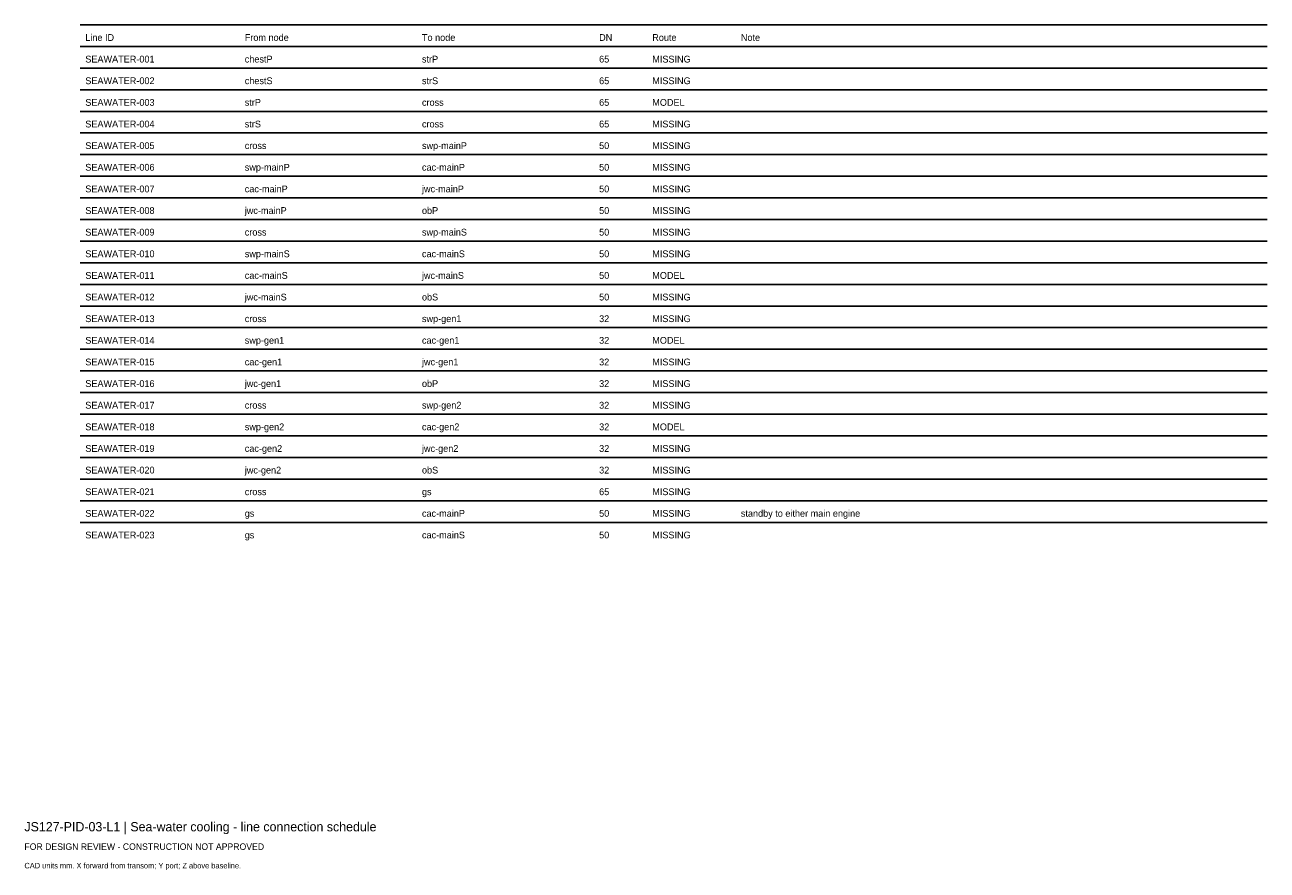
# Model space of a CAD drawing. Header units: millimetres. Extents: x 0 to 402, y -25 to 249.
import ezdxf

# ---------------------------------------------------------------- set-up
doc = ezdxf.new("R2010")
doc.units = ezdxf.units.MM
doc.layers.add('ANNOTATION', color=7, linetype='Continuous')
doc.layers.add('GEOMETRY', color=7, linetype='Continuous')

msp = doc.modelspace()

# ---------------------------------------------------------------- linework, layer by layer
at = {"layer": 'GEOMETRY'}
for p, q in [((18, 249), (402, 249)), ((18, 242), (402, 242)), ((18, 235), (402, 235)), ((18, 228), (402, 228)), ((18, 221), (402, 221)), ((18, 214), (402, 214)), ((18, 207), (402, 207)), ((18, 200), (402, 200)), ((18, 193), (402, 193)), ((18, 186), (402, 186)), ((18, 179), (402, 179)), ((18, 172), (402, 172)), ((18, 165), (402, 165)), ((18, 158), (402, 158)), ((18, 151), (402, 151)), ((18, 144), (402, 144)), ((18, 137), (402, 137)), ((18, 130), (402, 130)), ((18, 123), (402, 123)), ((18, 116), (402, 116)), ((18, 109), (402, 109)), ((18, 102), (402, 102)), ((18, 95), (402, 95)), ((18, 88), (402, 88))]:
    msp.add_line(p, q, dxfattribs=at)

# ---------------------------------------------------------------- texts
at = {"layer": 'ANNOTATION'}
for s, height, p in [('Line ID', 2.2, (19.7, 243.8)), ('From node', 2.2, (71.28, 243.8)), ('To node', 2.2, (128.6, 243.8)), ('DN', 2.2, (185.91, 243.8)), ('Route', 2.2, (203.1, 243.8)), ('Note', 2.2, (231.76, 243.8)), ('SEAWATER-001', 2.2, (19.7, 236.8)), ('chestP', 2.2, (71.28, 236.8)), ('strP', 2.2, (128.6, 236.8)), ('65', 2.2, (185.91, 236.8)), ('MISSING', 2.2, (203.1, 236.8)), ('SEAWATER-002', 2.2, (19.7, 229.8)), ('chestS', 2.2, (71.28, 229.8)), ('strS', 2.2, (128.6, 229.8)), ('65', 2.2, (185.91, 229.8)), ('MISSING', 2.2, (203.1, 229.8)), ('SEAWATER-003', 2.2, (19.7, 222.8)), ('strP', 2.2, (71.28, 222.8)), ('cross', 2.2, (128.6, 222.8)), ('65', 2.2, (185.91, 222.8)), ('MODEL', 2.2, (203.1, 222.8)), ('SEAWATER-004', 2.2, (19.7, 215.8)), ('strS', 2.2, (71.28, 215.8)), ('cross', 2.2, (128.6, 215.8)), ('65', 2.2, (185.91, 215.8)), ('MISSING', 2.2, (203.1, 215.8)), ('SEAWATER-005', 2.2, (19.7, 208.8)), ('cross', 2.2, (71.28, 208.8)), ('swp-mainP', 2.2, (128.6, 208.8)), ('50', 2.2, (185.91, 208.8)), ('MISSING', 2.2, (203.1, 208.8)), ('SEAWATER-006', 2.2, (19.7, 201.8)), ('swp-mainP', 2.2, (71.28, 201.8)), ('cac-mainP', 2.2, (128.6, 201.8)), ('50', 2.2, (185.91, 201.8)), ('MISSING', 2.2, (203.1, 201.8)), ('SEAWATER-007', 2.2, (19.7, 194.8)), ('cac-mainP', 2.2, (71.28, 194.8)), ('jwc-mainP', 2.2, (128.6, 194.8)), ('50', 2.2, (185.91, 194.8)), ('MISSING', 2.2, (203.1, 194.8)), ('SEAWATER-008', 2.2, (19.7, 187.8)), ('jwc-mainP', 2.2, (71.28, 187.8)), ('obP', 2.2, (128.6, 187.8)), ('50', 2.2, (185.91, 187.8)), ('MISSING', 2.2, (203.1, 187.8)), ('SEAWATER-009', 2.2, (19.7, 180.8)), ('cross', 2.2, (71.28, 180.8)), ('swp-mainS', 2.2, (128.6, 180.8)), ('50', 2.2, (185.91, 180.8)), ('MISSING', 2.2, (203.1, 180.8)), ('SEAWATER-010', 2.2, (19.7, 173.8)), ('swp-mainS', 2.2, (71.28, 173.8)), ('cac-mainS', 2.2, (128.6, 173.8)), ('50', 2.2, (185.91, 173.8)), ('MISSING', 2.2, (203.1, 173.8)), ('SEAWATER-011', 2.2, (19.7, 166.8)), ('cac-mainS', 2.2, (71.28, 166.8)), ('jwc-mainS', 2.2, (128.6, 166.8)), ('50', 2.2, (185.91, 166.8)), ('MODEL', 2.2, (203.1, 166.8)), ('SEAWATER-012', 2.2, (19.7, 159.8)), ('jwc-mainS', 2.2, (71.28, 159.8)), ('obS', 2.2, (128.6, 159.8)), ('50', 2.2, (185.91, 159.8)), ('MISSING', 2.2, (203.1, 159.8)), ('SEAWATER-013', 2.2, (19.7, 152.8)), ('cross', 2.2, (71.28, 152.8)), ('swp-gen1', 2.2, (128.6, 152.8)), ('32', 2.2, (185.91, 152.8)), ('MISSING', 2.2, (203.1, 152.8)), ('SEAWATER-014', 2.2, (19.7, 145.8)), ('swp-gen1', 2.2, (71.28, 145.8)), ('cac-gen1', 2.2, (128.6, 145.8)), ('32', 2.2, (185.91, 145.8)), ('MODEL', 2.2, (203.1, 145.8)), ('SEAWATER-015', 2.2, (19.7, 138.8)), ('cac-gen1', 2.2, (71.28, 138.8)), ('jwc-gen1', 2.2, (128.6, 138.8)), ('32', 2.2, (185.91, 138.8)), ('MISSING', 2.2, (203.1, 138.8)), ('SEAWATER-016', 2.2, (19.7, 131.8)), ('jwc-gen1', 2.2, (71.28, 131.8)), ('obP', 2.2, (128.6, 131.8)), ('32', 2.2, (185.91, 131.8)), ('MISSING', 2.2, (203.1, 131.8)), ('SEAWATER-017', 2.2, (19.7, 124.8)), ('cross', 2.2, (71.28, 124.8)), ('swp-gen2', 2.2, (128.6, 124.8)), ('32', 2.2, (185.91, 124.8)), ('MISSING', 2.2, (203.1, 124.8)), ('SEAWATER-018', 2.2, (19.7, 117.8)), ('swp-gen2', 2.2, (71.28, 117.8)), ('cac-gen2', 2.2, (128.6, 117.8)), ('32', 2.2, (185.91, 117.8)), ('MODEL', 2.2, (203.1, 117.8)), ('SEAWATER-019', 2.2, (19.7, 110.8)), ('cac-gen2', 2.2, (71.28, 110.8)), ('jwc-gen2', 2.2, (128.6, 110.8)), ('32', 2.2, (185.91, 110.8)), ('MISSING', 2.2, (203.1, 110.8)), ('SEAWATER-020', 2.2, (19.7, 103.8)), ('jwc-gen2', 2.2, (71.28, 103.8)), ('obS', 2.2, (128.6, 103.8)), ('32', 2.2, (185.91, 103.8)), ('MISSING', 2.2, (203.1, 103.8)), ('SEAWATER-021', 2.2, (19.7, 96.8)), ('cross', 2.2, (71.28, 96.8)), ('gs', 2.2, (128.6, 96.8)), ('65', 2.2, (185.91, 96.8)), ('MISSING', 2.2, (203.1, 96.8)), ('SEAWATER-022', 2.2, (19.7, 89.8)), ('gs', 2.2, (71.28, 89.8)), ('cac-mainP', 2.2, (128.6, 89.8)), ('50', 2.2, (185.91, 89.8)), ('MISSING', 2.2, (203.1, 89.8)), ('standby to either main engine', 2.2, (231.76, 89.8)), ('SEAWATER-023', 2.2, (19.7, 82.8)), ('gs', 2.2, (71.28, 82.8)), ('cac-mainS', 2.2, (128.6, 82.8)), ('50', 2.2, (185.91, 82.8)), ('MISSING', 2.2, (203.1, 82.8)), ('JS127-PID-03-L1 | Sea-water cooling - line connection schedule', 3, (0, -12)), ('FOR DESIGN REVIEW - CONSTRUCTION NOT APPROVED', 2.1, (0, -18)), ('CAD units mm. X forward from transom; Y port; Z above baseline.', 1.8, (0, -24))]:
    msp.add_text(s, height=height, dxfattribs=at).set_placement(p)

doc.saveas('drawing.dxf')
